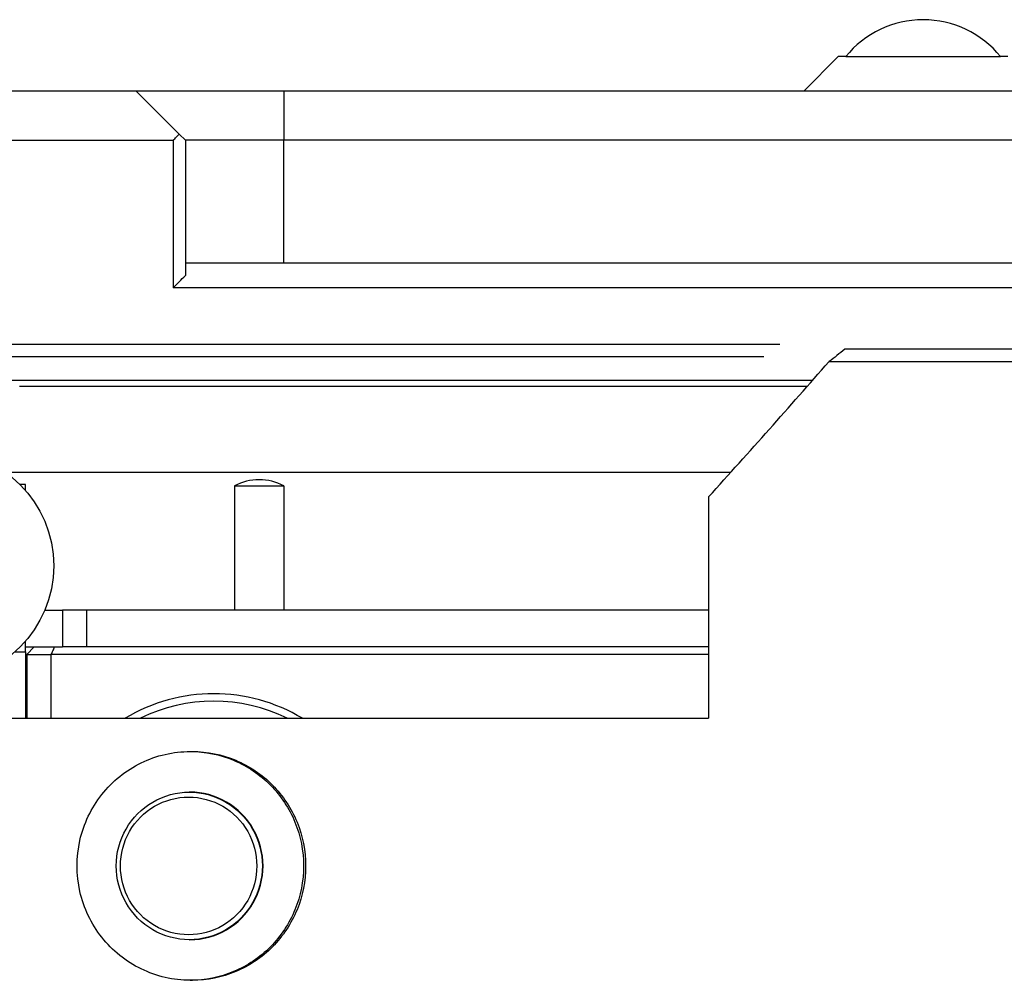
# Model space of a CAD drawing. Extents: x -1763 to 4575, y -3429 to 1051.
# Tile 109 of 174: x 3152 to 3192, y -2455 to -2416. Entities that reach past the tile are written whole.
import ezdxf

# ---------------------------------------------------------------- set-up
doc = ezdxf.new("R2010")
doc.units = 0
doc.linetypes.add('DASHED', pattern=[15, 7, -8])
doc.layers.get('0').update_dxf_attribs({"linetype": 'CONTINUOUS'})
doc.layers.add('1', color=7, linetype='CONTINUOUS')

# ---------------------------------------------------------------- blocks, each defined once
blk = doc.blocks.new('Z-STACK', base_point=(-660.966, -2583.474))
at = {"color": 7, "linetype": 'CONTINUOUS'}
for p, q in [((3184.861, -2417.26), (3183.461, -2418.66)), ((3185.161, -2417.26), (3184.861, -2417.26)), ((3185.161, -2417.26), (3186.791, -2417.26)), ((3186.791, -2417.26), (3189.831, -2417.26)), ((3189.831, -2417.26), (3191.421, -2417.26)), ((3191.421, -2417.26), (3191.461, -2417.26)), ((3191.761, -2417.26), (3191.461, -2417.26)), ((3156.311, -2418.66), (3072.21, -2418.66)), ((3162.311, -2418.66), (3156.311, -2418.66)), ((3156.311, -2418.66), (3158.063, -2420.412)), ((3221.491, -2418.66), (3162.311, -2418.66)), ((3158.063, -2420.412), (3158.311, -2420.66)), ((3073.91, -2420.66), (3157.814, -2420.66)), ((3157.814, -2420.66), (3157.814, -2426.66)), ((3162.311, -2420.66), (3158.311, -2420.66)), ((3158.311, -2420.66), (3158.311, -2424.66)), ((3221.311, -2420.66), (3162.311, -2420.66)), ((3158.311, -2424.66), (3158.311, -2425.66)), ((3162.311, -2425.66), (3158.311, -2425.66)), ((3158.311, -2425.66), (3158.311, -2426.163)), ((3221.311, -2425.66), (3162.311, -2425.66)), ((3221.311, -2426.66), (3157.814, -2426.66)), ((3148.311, -2430.41), (3183.826, -2430.41)), ((3151.561, -2430.66), (3156.598, -2430.66)), ((3156.598, -2430.66), (3179.611, -2430.66)), ((3179.611, -2430.66), (3180.811, -2430.66)), ((3180.811, -2430.66), (3183.606, -2430.66)), ((3150.991, -2434.16), (3180.489, -2434.16)), ((3151.811, -2434.66), (3151.587, -2434.66)), ((3151.811, -2434.899), (3151.811, -2434.66)), ((3160.311, -2434.71), (3160.889, -2434.71)), ((3160.311, -2434.71), (3160.311, -2439.76)), ((3160.889, -2434.71), (3162.311, -2434.71)), ((3162.311, -2434.71), (3162.311, -2439.76)), ((3179.585, -2435.16), (3179.585, -2444.16)), ((3152.599, -2439.76), (3153.311, -2439.76)), ((3153.311, -2439.76), (3153.311, -2441.26)), ((3154.309, -2439.76), (3153.311, -2439.76)), ((3156.581, -2439.76), (3154.309, -2439.76)), ((3154.309, -2441.26), (3154.309, -2439.76)), ((3156.582, -2439.76), (3156.581, -2439.76)), ((3159.528, -2439.76), (3156.582, -2439.76)), ((3159.85, -2439.76), (3159.528, -2439.76)), ((3161.728, -2439.76), (3159.85, -2439.76)), ((3179.585, -2439.76), (3161.728, -2439.76)), ((3151.811, -2441.26), (3151.811, -2441.022)), ((3151.811, -2441.26), (3152.161, -2441.26)), ((3151.811, -2441.46), (3151.811, -2441.26)), ((3156.582, -2441.26), (3156.581, -2441.26)), ((3156.6, -2441.26), (3156.599, -2441.26)), ((3159.628, -2441.26), (3159.578, -2441.26)), ((3161.628, -2441.26), (3159.628, -2441.26)), ((3151.373, -2441.46), (3151.811, -2441.46)), ((3151.811, -2441.46), (3151.811, -2441.56)), ((3151.811, -2441.56), (3151.811, -2443.06)), ((3151.811, -2443.06), (3151.811, -2444.16)), ((3137.724, -2444.16), (3179.585, -2444.16)), ((3158.513, -2445.51), (3158.596, -2445.51)), ((3158.499, -2447.16), (3158.471, -2447.16)), ((3158.499, -2453.16), (3158.471, -2453.16)), ((3158.513, -2454.81), (3158.596, -2454.81))]:
    blk.add_line(p, q, dxfattribs=at)
at = {"color": 7, "linetype": 'DASHED'}
for p, q in [((3185.161, -2417.26), (3186.791, -2417.26)), ((3186.791, -2417.26), (3189.831, -2417.26)), ((3189.831, -2417.26), (3191.421, -2417.26)), ((3191.421, -2417.26), (3191.461, -2417.26)), ((3151.561, -2430.66), (3156.598, -2430.66)), ((3156.598, -2430.66), (3179.611, -2430.66)), ((3179.611, -2430.66), (3180.811, -2430.66)), ((3179.611, -2430.66), (3180.811, -2430.66)), ((3180.811, -2430.66), (3183.606, -2430.66)), ((3180.811, -2430.66), (3183.606, -2430.66)), ((3154.309, -2439.76), (3153.311, -2439.76)), ((3156.581, -2439.76), (3154.309, -2439.76)), ((3159.528, -2439.76), (3156.581, -2439.76)), ((3159.85, -2439.76), (3159.528, -2439.76)), ((3159.85, -2439.76), (3159.528, -2439.76)), ((3161.728, -2439.76), (3159.85, -2439.76)), ((3161.728, -2439.76), (3159.85, -2439.76)), ((3179.585, -2439.76), (3161.728, -2439.76)), ((3151.811, -2441.26), (3151.811, -2441.022)), ((3152.161, -2441.26), (3152.995, -2441.26)), ((3152.995, -2441.26), (3153.311, -2441.26)), ((3154.309, -2441.26), (3153.311, -2441.26)), ((3154.309, -2441.26), (3153.311, -2441.26)), ((3156.581, -2441.26), (3154.309, -2441.26)), ((3156.599, -2441.26), (3156.581, -2441.26)), ((3156.6, -2441.26), (3156.599, -2441.26)), ((3159.578, -2441.26), (3156.6, -2441.26)), ((3159.628, -2441.26), (3159.578, -2441.26)), ((3161.628, -2441.26), (3159.628, -2441.26)), ((3161.678, -2441.26), (3161.628, -2441.26)), ((3179.585, -2441.26), (3161.678, -2441.26)), ((3151.811, -2443.06), (3151.811, -2444.16))]:
    blk.add_line(p, q, dxfattribs=at)
at = {"color": 1, "linetype": 'CONTINUOUS'}
for p in [(3162.311, -2418.66), (3162.311, -2425.66)]:
    blk.add_line(p, (3162.311, -2420.66), dxfattribs=at)
at = {"color": 4, "linetype": 'CONTINUOUS'}
for p, q in [((3220.959, -2429.16), (3185.132, -2429.16)), ((3184.483, -2429.66), (3220.446, -2429.66)), ((3152.161, -2441.26), (3151.861, -2441.56)), ((3152.161, -2441.26), (3152.995, -2441.26)), ((3152.995, -2441.26), (3153.311, -2441.26)), ((3154.309, -2441.26), (3153.311, -2441.26)), ((3151.861, -2441.56), (3151.811, -2441.56)), ((3151.861, -2441.56), (3152.86, -2441.56)), ((3151.861, -2441.56), (3151.861, -2444.16)), ((3179.585, -2441.56), (3152.86, -2441.56)), ((3152.86, -2444.16), (3152.86, -2441.56))]:
    blk.add_line(p, q, dxfattribs=at)
at = {"color": 4, "linetype": 'DASHED'}
for p, q in [((3151.811, -2441.26), (3152.161, -2441.26)), ((3156.581, -2441.26), (3154.309, -2441.26)), ((3156.599, -2441.26), (3156.581, -2441.26)), ((3159.578, -2441.26), (3156.599, -2441.26)), ((3159.628, -2441.26), (3159.578, -2441.26)), ((3161.628, -2441.26), (3159.628, -2441.26)), ((3161.678, -2441.26), (3161.628, -2441.26)), ((3179.585, -2441.26), (3161.678, -2441.26)), ((3151.811, -2441.56), (3151.811, -2443.06)), ((3151.811, -2443.06), (3151.811, -2444.16))]:
    blk.add_line(p, q, dxfattribs=at)
at = {"color": 6, "linetype": 'CONTINUOUS'}
for p, q in [((3156.581, -2441.26), (3154.309, -2441.26)), ((3156.599, -2441.26), (3156.582, -2441.26)), ((3159.578, -2441.26), (3156.6, -2441.26)), ((3161.678, -2441.26), (3161.628, -2441.26)), ((3179.585, -2441.26), (3161.678, -2441.26))]:
    blk.add_line(p, q, dxfattribs=at)
at = {"color": 7, "linetype": 'CONTINUOUS'}
blk.add_circle((3148.311, -2437.96), 4.65, dxfattribs=at)
for centre, radius, start, end in [((3188.311, -2419.818), 4.057, 90, 140.9267), ((3188.311, -2419.818), 4.057, 39.0733, 90), ((3161.311, -2436.585), 2.125, 90, 118.0725), ((3161.311, -2436.585), 2.125, 61.9275, 90), ((3159.465, -2450.16), 7, 58.9973, 121.0027), ((3159.465, -2450.16), 6.7, 63.5756, 116.4244)]:
    blk.add_arc(centre, radius, start, end, dxfattribs=at)
for points, knots in [([(3157.814, -2420.66), (3157.856, -2420.619), (3157.898, -2420.577), (3157.939, -2420.536), (3157.98, -2420.495), (3158.021, -2420.453), (3158.063, -2420.412)], [0, 0, 0, 0, 0.1756612, 0.1756612, 0.1756612, 0.351351, 0.351351, 0.351351, 0.351351]), ([(3157.814, -2426.66), (3157.898, -2426.577), (3157.981, -2426.494), (3158.063, -2426.412), (3158.146, -2426.329), (3158.228, -2426.246), (3158.311, -2426.163)], [0, 0, 0, 0, 0.3512669, 0.3512669, 0.3512669, 0.702601, 0.702601, 0.702601, 0.702601]), ([(3185.132, -2429.16), (3185.024, -2429.243), (3184.916, -2429.327), (3184.808, -2429.41), (3184.7, -2429.493), (3184.592, -2429.576), (3184.483, -2429.66)], [0, 0, 0, 0, 0.40954, 0.40954, 0.40954, 0.8190208, 0.8190208, 0.8190208, 0.8190208]), ([(3158.513, -2454.81), (3157.821, -2454.81), (3157.138, -2454.653), (3155.892, -2454.046), (3155.344, -2453.605), (3154.481, -2452.513), (3154.177, -2451.876), (3153.869, -2450.514), (3153.869, -2449.806), (3154.177, -2448.444), (3154.481, -2447.807), (3155.344, -2446.715), (3155.892, -2446.274), (3157.138, -2445.667), (3157.821, -2445.51), (3158.513, -2445.51)], [0, 0, 0, 0, 1, 1, 2, 2, 3, 3, 4, 4, 5, 5, 6, 6, 7, 7, 7, 7]), ([(3158.513, -2445.51), (3159.117, -2445.51), (3159.716, -2445.63), (3160.834, -2446.098), (3161.341, -2446.44), (3162.196, -2447.304), (3162.536, -2447.816), (3162.998, -2448.945), (3163.117, -2449.549), (3163.117, -2450.16)], [0, 0, 0, 0, 1, 1, 2, 2, 3, 3, 4, 4, 4, 4]), ([(3158.596, -2445.51), (3159.201, -2445.51), (3159.8, -2445.63), (3160.917, -2446.098), (3161.425, -2446.44), (3162.28, -2447.304), (3162.619, -2447.816), (3163.082, -2448.945), (3163.201, -2449.549), (3163.201, -2450.16)], [0, 0, 0, 0, 1, 1, 2, 2, 3, 3, 4, 4, 4, 4]), ([(3155.5, -2450.16), (3155.5, -2449.633), (3155.637, -2449.116), (3156.159, -2448.204), (3156.534, -2447.825), (3157.437, -2447.299), (3157.949, -2447.16), (3158.471, -2447.16)], [0, 0, 0, 0, 1, 1, 2, 2, 3, 3, 3, 3]), ([(3155.67, -2450.16), (3155.67, -2450.652), (3155.799, -2451.134), (3156.285, -2451.986), (3156.635, -2452.339), (3157.478, -2452.831), (3157.956, -2452.96), (3158.93, -2452.96), (3159.408, -2452.831), (3160.251, -2452.339), (3160.601, -2451.986), (3161.088, -2451.134), (3161.216, -2450.652), (3161.216, -2449.669), (3161.088, -2449.186), (3160.601, -2448.334), (3160.251, -2447.981), (3159.408, -2447.489), (3158.93, -2447.36), (3157.956, -2447.36), (3157.478, -2447.489), (3156.635, -2447.981), (3156.285, -2448.334), (3155.799, -2449.186), (3155.67, -2449.669), (3155.67, -2450.16)], [0, 0, 0, 0, 1, 1, 2, 2, 3, 3, 4, 4, 5, 5, 6, 6, 7, 7, 8, 8, 9, 9, 10, 10, 11, 11, 12, 12, 12, 12]), ([(3158.471, -2447.16), (3158.992, -2447.16), (3159.505, -2447.299), (3160.408, -2447.825), (3160.783, -2448.204), (3161.305, -2449.116), (3161.442, -2449.633), (3161.442, -2450.687), (3161.305, -2451.204), (3160.783, -2452.116), (3160.408, -2452.495), (3159.505, -2453.021), (3158.992, -2453.16), (3158.471, -2453.16)], [0, 0, 0, 0, 1, 1, 2, 2, 3, 3, 4, 4, 5, 5, 6, 6, 6, 6]), ([(3158.499, -2453.16), (3159.02, -2453.16), (3159.533, -2453.021), (3160.436, -2452.495), (3160.811, -2452.116), (3161.332, -2451.204), (3161.47, -2450.687), (3161.47, -2449.633), (3161.332, -2449.116), (3160.811, -2448.204), (3160.436, -2447.825), (3159.533, -2447.299), (3159.02, -2447.16), (3158.499, -2447.16)], [0, 0, 0, 0, 1, 1, 2, 2, 3, 3, 4, 4, 5, 5, 6, 6, 6, 6]), ([(3158.471, -2453.16), (3157.949, -2453.16), (3157.437, -2453.021), (3156.534, -2452.495), (3156.159, -2452.116), (3155.637, -2451.204), (3155.5, -2450.687), (3155.5, -2450.16)], [0, 0, 0, 0, 1, 1, 2, 2, 3, 3, 3, 3]), ([(3163.117, -2450.16), (3163.117, -2450.771), (3162.998, -2451.375), (3162.536, -2452.504), (3162.196, -2453.016), (3161.341, -2453.88), (3160.834, -2454.222), (3159.716, -2454.69), (3159.117, -2454.81), (3158.513, -2454.81)], [0, 0, 0, 0, 1, 1, 2, 2, 3, 3, 4, 4, 4, 4]), ([(3163.201, -2450.16), (3163.201, -2450.771), (3163.082, -2451.375), (3162.619, -2452.504), (3162.28, -2453.016), (3161.425, -2453.88), (3160.917, -2454.222), (3159.8, -2454.69), (3159.201, -2454.81), (3158.596, -2454.81)], [0, 0, 0, 0, 1, 1, 2, 2, 3, 3, 4, 4, 4, 4])]:
    blk.add_open_spline(points, degree=3, knots=knots, dxfattribs=at)
blk.add_open_spline([(3179.585, -2435.16), (3181.248, -2433.325), (3182.882, -2431.49), (3184.483, -2429.66)], degree=3, dxfattribs=at)
at = {"color": 4, "linetype": 'CONTINUOUS'}
blk.add_open_spline([(3152.86, -2441.56), (3152.883, -2441.51), (3152.905, -2441.46), (3152.928, -2441.41), (3152.95, -2441.36), (3152.973, -2441.31), (3152.995, -2441.26)], degree=3, knots=[0, 0, 0, 0, 0.1644442, 0.1644442, 0.1644442, 0.3289173, 0.3289173, 0.3289173, 0.3289173], dxfattribs=at)
at = {"layer": '1', "color": 4, "linetype": 'CONTINUOUS'}
for p, q in [((3182.49, -2428.96), (3123.037, -2428.96)), ((3181.833, -2429.46), (3123.596, -2429.46))]:
    blk.add_line(p, q, dxfattribs=at)

msp = doc.modelspace()

# ---------------------------------------------------------------- block references
at = {"layer": '1'}
msp.add_blockref('Z-STACK', (-660.966, -2583.474), dxfattribs=at)

doc.saveas('drawing.dxf')
